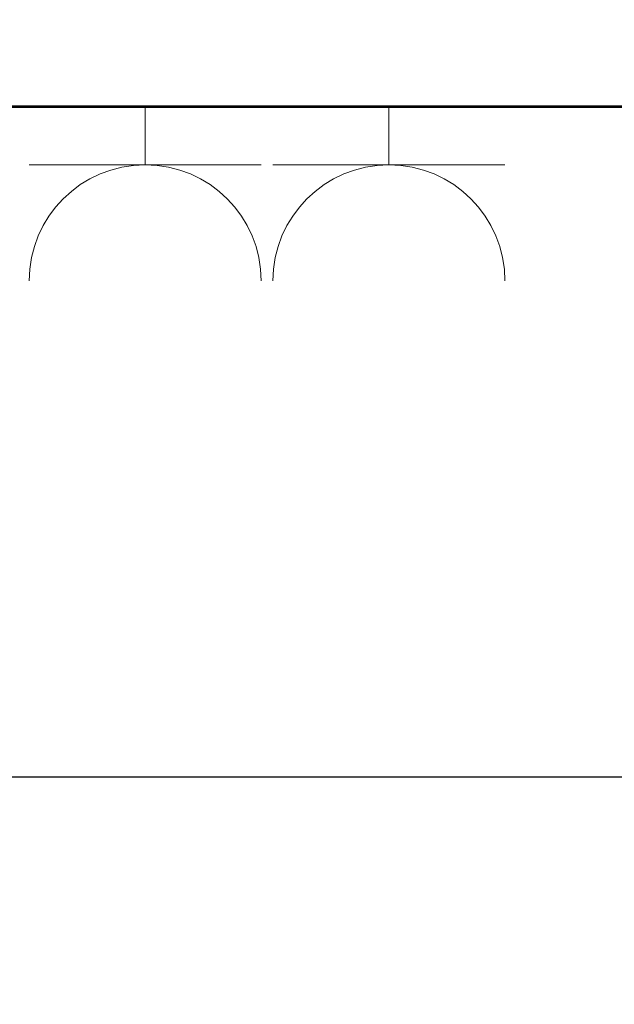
# Model space of a CAD drawing. Header units: millimetres. Extents: x 410204 to 467463, y -88400 to -47908.
# Tile 11 of 30: x 461391 to 461442, y -51700 to -51615. Entities that reach past the tile are written whole.
import ezdxf

# ---------------------------------------------------------------- set-up
doc = ezdxf.new("R2010")
doc.units = ezdxf.units.MM
for name, color, linetype, lineweight in [('Apow', 1, 'Continuous', 40), ('gniazdo', 4, 'Continuous', 18), ('ściany', 21, 'Continuous', 53)]:
    doc.layers.add(name, color=color, linetype=linetype, lineweight=lineweight)
doc.layers.add('wymiary wewn', color=151, linetype='Continuous')
doc.dimstyles.new('1 100', dxfattribs={"dimtxt": 18, "dimasz": 15, "dimexe": 18, "dimexo": 0.0625, "dimgap": 3, "dimtad": 1, "dimdec": 0, "dimzin": 0, "dimdsep": 46, "dimtxsty": 'Standard', "dimblk": 'OBLIQUE', "dimcen": 0.09, "dimadec": 0, "dimazin": 0, "dimtfac": 1, "dimtdec": 0, "dimtofl": 0, "dimtmove": 0, "dimatfit": 3, "dimldrblk": 'OBLIQUE', "dimfxl": 15, "dimfxlon": 1, "dimtolj": 1, "dimtzin": 0, "dimarcsym": 0})

# ---------------------------------------------------------------- blocks, each defined once
blk = doc.blocks.new('_Oblique')
at = {"color": 0, "linetype": 'ByBlock', "lineweight": -2}
blk.add_line((-0.5, -0.5), (0.5, 0.5), dxfattribs=at)
blk = doc.blocks.new('*D15868')
at = {"layer": 'Defpoints', "color": 0}
for p in [(461770.191, -51622.617), (461374.227, -52014.617), (461770.191, -52014.617)]:
    blk.add_point(p, dxfattribs=at)
at = {"layer": 'wymiary wewn', "color": 0, "lineweight": -2}
for p, q in [((461389.227, -51622.617), (461356.227, -51622.617)), ((461374.227, -51622.617), (461374.227, -52014.617)), ((461389.227, -52014.617), (461356.227, -52014.617))]:
    blk.add_line(p, q, dxfattribs=at)
at = {"layer": 'wymiary wewn', "color": 0, "linetype": 'ByBlock', "lineweight": -2, "xscale": 15, "yscale": 15, "zscale": 15}
for p, rotation in [((461374.227, -51622.617), 90), ((461374.227, -52014.617), 270)]:
    blk.add_blockref('_Oblique', p, dxfattribs=dict(at, rotation=rotation))
at = {"layer": 'wymiary wewn', "color": 0, "insert": (461362.227, -51818.617), "char_height": 18, "attachment_point": 5, "rotation": 90}
blk.add_mtext('\\A1;392', dxfattribs=at)
blk = doc.blocks.new('*D15871')
at = {"layer": 'Defpoints', "color": 0}
for p in [(461300.191, -51622.617), (461770.191, -51622.617), (461770.191, -51680.324)]:
    blk.add_point(p, dxfattribs=at)
at = {"layer": 'wymiary wewn', "color": 0, "lineweight": -2}
for p, q in [((461300.191, -51665.324), (461300.191, -51698.324)), ((461770.191, -51665.324), (461770.191, -51698.324)), ((461300.191, -51680.324), (461770.191, -51680.324))]:
    blk.add_line(p, q, dxfattribs=at)
at = {"layer": 'wymiary wewn', "color": 0, "linetype": 'ByBlock', "lineweight": -2, "xscale": 15, "yscale": 15, "zscale": 15, "rotation": 180}
blk.add_blockref('_Oblique', (461300.191, -51680.324), dxfattribs=at)
at = {"layer": 'wymiary wewn', "color": 0, "linetype": 'ByBlock', "lineweight": -2, "xscale": 15, "yscale": 15, "zscale": 15}
blk.add_blockref('_Oblique', (461770.191, -51680.324), dxfattribs=at)
at = {"layer": 'wymiary wewn', "color": 0, "insert": (461535.191, -51668.324), "char_height": 18, "attachment_point": 5}
blk.add_mtext('\\A1;470', dxfattribs=at)
blk = doc.blocks.new('gniazdo')
at = {"layer": 'gniazdo'}
for p, q in [((135889.256, -37717.914), (135889.256, -37737.914)), ((135894.256, -37727.914), (135889.256, -37727.914))]:
    blk.add_line(p, q, dxfattribs=at)
blk.add_arc((135879.256, -37727.914), 10, 270, 90, dxfattribs=at)

msp = doc.modelspace()

# ---------------------------------------------------------------- linework, layer by layer
at = {"layer": 'Apow'}
msp.add_lwpolyline([(461344.191, -51974.617), (461344.191, -52014.617), (461770.191, -52014.617), (461770.191, -51622.617), (461300.191, -51622.617), (461300.191, -51974.617)], close=True, dxfattribs=at)
at = {"layer": 'ściany'}
msp.add_lwpolyline([(461470.191, -51622.617), (461300.191, -51622.617), (461300.191, -51974.617), (461344.191, -51974.617), (461344.191, -52014.617), (461465.474, -52014.617)], dxfattribs=at)

# ---------------------------------------------------------------- block references
at = {"layer": 'gniazdo', "xscale": -1, "rotation": 269.9999999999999}
for p in [(499129.924, -187516.873), (499150.924, -187516.873)]:
    msp.add_blockref('gniazdo', p, dxfattribs=at)

# ---------------------------------------------------------------- dimensions: what is measured, and where the dimension line sits
at = {"layer": 'wymiary wewn'}
dim = msp.add_linear_dim(base=(461374.227, -52014.617), p1=(461770.191, -51622.617), p2=(461770.191, -52014.617), angle=90, dimstyle='1 100', dxfattribs=at)
dim.commit()
dim.dimension.update_dxf_attribs({"geometry": '*D15868', "text_midpoint": (461362.227, -51818.617)})
dim = msp.add_linear_dim(base=(461770.191, -51680.324), p1=(461300.191, -51622.617), p2=(461770.191, -51622.617), dimstyle='1 100', dxfattribs=at)
dim.commit()
dim.dimension.update_dxf_attribs({"geometry": '*D15871', "text_midpoint": (461535.191, -51668.324)})

doc.saveas('drawing.dxf')
